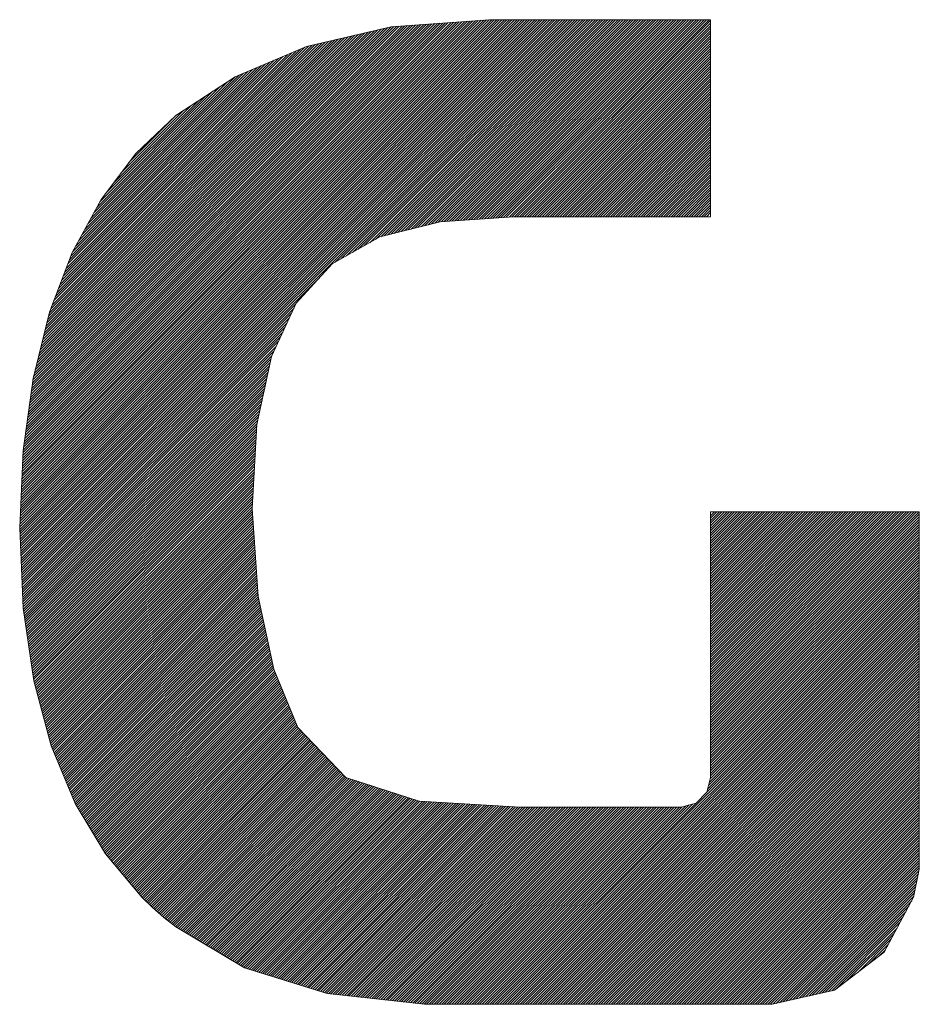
# Model space of a CAD drawing. Header units: millimetres. Extents: x 0 to 210, y 0 to 292.
# Tile 14 of 21: x 58.22 to 62.76, y 11.52 to 16.48. Entities that reach past the tile are written whole.
import ezdxf

# ---------------------------------------------------------------- set-up
doc = ezdxf.new("R2010")
doc.units = ezdxf.units.MM
doc.layers.add('256', color=7, linetype='Continuous', true_color=0xffffff)

# ---------------------------------------------------------------- blocks, each defined once
blk = doc.blocks.new('HATCH13')
at = {"color": 5, "lineweight": 13}
for p, q in [((58.224601, 13.926872), (60.780823, 16.483094)), ((58.224663, 13.914202), (60.793555, 16.483094)), ((58.225183, 13.940186), (60.768091, 16.483094)), ((58.225206, 13.902013), (60.806287, 16.483094)), ((58.225749, 13.889823), (60.819019, 16.483094)), ((58.225766, 13.953501), (60.755359, 16.483094)), ((58.226291, 13.877634), (60.831751, 16.483094)), ((58.226349, 13.966816), (60.742626, 16.483094)), ((58.226834, 13.865444), (60.844484, 16.483094)), ((58.226931, 13.980131), (60.729894, 16.483094)), ((58.227377, 13.853255), (60.857216, 16.483094)), ((58.227514, 13.993446), (60.717162, 16.483094)), ((58.227919, 13.841066), (60.869948, 16.483094)), ((58.228097, 14.006761), (60.70443, 16.483094)), ((58.228462, 13.828876), (60.88268, 16.483094)), ((58.228679, 14.020075), (60.691698, 16.483094)), ((58.229005, 13.816687), (60.895412, 16.483094)), ((58.229262, 14.03339), (60.678966, 16.483094)), ((58.229548, 13.804497), (60.908144, 16.483094)), ((58.229845, 14.046705), (60.666234, 16.483094)), ((58.23009, 13.792308), (60.920876, 16.483094)), ((58.230427, 14.06002), (60.653501, 16.483094)), ((58.230633, 13.780118), (60.933609, 16.483094)), ((58.23101, 14.073335), (60.640769, 16.483094)), ((58.231176, 13.767929), (60.946341, 16.483094)), ((58.231593, 14.08665), (60.628037, 16.483094)), ((58.231718, 13.75574), (60.959073, 16.483094)), ((58.232175, 14.099964), (60.615305, 16.483094)), ((58.232261, 13.74355), (60.971805, 16.483094)), ((58.232758, 14.113279), (60.602573, 16.483094)), ((58.232804, 13.731361), (60.984537, 16.483094)), ((58.233341, 14.126594), (60.589739, 16.482992)), ((58.233347, 13.719171), (60.997269, 16.483094)), ((58.233889, 13.706982), (61.010001, 16.483094)), ((58.233923, 14.139909), (60.576015, 16.482)), ((58.234432, 13.694792), (61.022734, 16.483094)), ((58.234506, 14.153224), (60.562291, 16.481008)), ((58.235089, 14.166539), (60.548567, 16.480016)), ((58.235672, 14.179853), (60.534842, 16.479024)), ((58.236254, 14.193168), (60.521118, 16.478032)), ((58.236837, 14.206483), (60.507394, 16.47704)), ((59.813071, 15.260699), (61.035466, 16.483094)), ((59.842189, 15.277085), (61.048198, 16.483094)), ((59.871306, 15.29347), (61.06093, 16.483094)), ((59.900424, 15.309856), (61.073662, 16.483094)), ((59.929542, 15.326241), (61.086394, 16.483094)), ((59.958659, 15.342627), (61.099126, 16.483094)), ((59.987777, 15.359012), (61.111859, 16.483094)), ((60.016895, 15.375398), (61.124591, 16.483094)), ((60.043109, 15.38888), (61.137323, 16.483094)), ((60.060182, 15.393221), (61.150055, 16.483094)), ((60.077254, 15.397561), (61.162787, 16.483094)), ((60.094327, 15.401901), (61.175519, 16.483094)), ((60.111399, 15.406242), (61.188251, 16.483094)), ((60.128472, 15.410582), (61.200984, 16.483094)), ((60.145544, 15.414922), (61.213716, 16.483094)), ((60.162617, 15.419263), (61.226448, 16.483094)), ((60.179689, 15.423603), (61.23918, 16.483094)), ((60.196762, 15.427943), (61.251912, 16.483094)), ((60.213834, 15.432284), (61.264644, 16.483094)), ((60.230907, 15.436624), (61.277376, 16.483094)), ((60.247979, 15.440965), (61.290109, 16.483094)), ((60.265052, 15.445305), (61.302841, 16.483094)), ((60.282124, 15.449645), (61.315573, 16.483094)), ((60.299197, 15.453986), (61.328305, 16.483094)), ((60.316269, 15.458326), (61.341037, 16.483094)), ((60.333342, 15.462666), (61.353769, 16.483094)), ((60.348775, 15.465367), (61.366501, 16.483094)), ((60.36241, 15.466271), (61.379234, 16.483094)), ((60.376046, 15.467174), (61.391966, 16.483094)), ((60.389682, 15.468078), (61.404698, 16.483094)), ((60.403318, 15.468982), (61.41743, 16.483094)), ((60.416953, 15.469885), (61.430162, 16.483094)), ((60.430589, 15.470789), (61.442894, 16.483094)), ((60.444225, 15.471692), (61.455626, 16.483094)), ((60.457861, 15.472596), (61.468359, 16.483094)), ((60.471496, 15.4735), (61.481091, 16.483094)), ((60.485132, 15.474403), (61.493823, 16.483094)), ((60.498768, 15.475307), (61.506555, 16.483094)), ((60.512404, 15.47621), (61.519287, 16.483094)), ((60.526039, 15.477114), (61.532019, 16.483094)), ((60.539675, 15.478018), (61.544751, 16.483094)), ((60.553311, 15.478921), (61.557484, 16.483094)), ((60.566947, 15.479825), (61.570216, 16.483094)), ((60.580582, 15.480728), (61.582948, 16.483094)), ((60.594218, 15.481632), (61.59568, 16.483094)), ((60.607854, 15.482536), (61.608412, 16.483094)), ((60.62149, 15.483439), (61.621144, 16.483094)), ((60.635125, 15.484343), (61.633876, 16.483094)), ((60.648761, 15.485246), (61.646609, 16.483094)), ((60.662397, 15.48615), (61.659341, 16.483094)), ((60.676033, 15.487054), (61.672073, 16.483094)), ((60.689668, 15.487957), (61.684805, 16.483094)), ((60.703304, 15.488861), (61.697537, 16.483094)), ((60.716595, 15.48942), (61.705458, 16.478283)), ((58.23742, 14.219798), (60.49367, 16.476048)), ((58.238002, 14.233113), (60.479946, 16.475056)), ((58.238585, 14.246428), (60.466221, 16.474064)), ((58.239168, 14.259742), (60.452497, 16.473072)), ((58.23975, 14.273057), (60.438773, 16.47208)), ((58.240333, 14.286372), (60.425049, 16.471088)), ((58.240916, 14.299687), (60.411325, 16.470096)), ((58.241613, 14.313116), (60.397601, 16.469104)), ((58.243669, 14.327905), (60.383876, 16.468112)), ((58.245725, 14.342693), (60.370152, 16.46712)), ((58.247781, 14.357481), (60.356428, 16.466128)), ((58.249837, 14.372269), (60.342704, 16.465136)), ((58.251893, 14.387057), (60.32898, 16.464144)), ((58.253949, 14.401846), (60.315255, 16.463152)), ((58.256006, 14.416634), (60.301531, 16.462159)), ((58.258062, 14.431422), (60.287807, 16.461167)), ((58.260118, 14.44621), (60.274083, 16.460175)), ((58.262174, 14.460998), (60.260359, 16.459183)), ((58.26423, 14.475787), (60.246634, 16.458191)), ((58.266286, 14.490575), (60.23291, 16.457199)), ((58.268342, 14.505363), (60.219186, 16.456207)), ((58.270398, 14.520151), (60.205462, 16.455215)), ((58.272454, 14.534939), (60.191738, 16.454223)), ((58.27451, 14.549728), (60.178013, 16.453231)), ((58.276566, 14.564516), (60.164289, 16.452239)), ((58.278622, 14.579304), (60.150565, 16.451247)), ((58.280678, 14.594092), (60.136841, 16.450255)), ((58.282734, 14.60888), (60.123117, 16.449263)), ((58.28479, 14.623669), (60.109393, 16.448271)), ((58.286846, 14.638457), (60.095539, 16.44715)), ((58.288903, 14.653245), (60.078917, 16.443259)), ((58.290959, 14.668033), (60.062295, 16.439369)), ((58.294136, 14.683943), (60.045672, 16.435479)), ((58.298356, 14.700895), (60.02905, 16.431589)), ((58.302575, 14.717846), (60.012428, 16.427699)), ((60.729327, 15.48942), (61.705458, 16.465551)), ((60.74206, 15.48942), (61.705458, 16.452818)), ((60.754792, 15.48942), (61.705458, 16.440086)), ((60.767524, 15.48942), (61.705458, 16.427354)), ((58.306795, 14.734798), (59.995806, 16.423809)), ((58.311014, 14.75175), (59.979183, 16.419919)), ((58.315234, 14.768702), (59.962561, 16.416029)), ((58.319454, 14.785653), (59.945939, 16.412138)), ((58.323673, 14.802605), (59.929316, 16.408248)), ((58.327893, 14.819557), (59.912694, 16.404358)), ((58.332113, 14.836509), (59.896072, 16.400468)), ((58.336332, 14.853461), (59.87945, 16.396578)), ((58.340552, 14.870412), (59.862827, 16.392688)), ((58.344772, 14.887364), (59.846205, 16.388798)), ((58.348991, 14.904316), (59.829583, 16.384907)), ((58.353211, 14.921268), (59.81296, 16.381017)), ((60.780256, 15.48942), (61.705458, 16.414622)), ((60.792988, 15.48942), (61.705458, 16.40189)), ((60.80572, 15.48942), (61.705458, 16.389158)), ((58.35743, 14.938219), (59.796338, 16.377127)), ((58.36165, 14.955171), (59.779716, 16.373237)), ((58.36587, 14.972123), (59.763094, 16.369347)), ((58.370089, 14.989075), (59.746471, 16.365457)), ((58.374309, 15.006027), (59.729849, 16.361567)), ((58.381556, 15.026006), (59.713227, 16.357677)), ((58.389347, 15.046528), (59.696605, 16.353786)), ((58.397137, 15.067051), (59.679982, 16.349896)), ((58.404927, 15.087573), (59.661243, 16.34389)), ((58.412717, 15.108095), (59.639175, 16.334553)), ((60.818453, 15.48942), (61.705458, 16.376425)), ((60.831185, 15.48942), (61.705458, 16.363693)), ((60.843917, 15.48942), (61.705458, 16.350961)), ((60.856649, 15.48942), (61.705458, 16.338229)), ((58.420507, 15.128617), (59.617107, 16.325217)), ((58.428297, 15.149139), (59.595038, 16.315881)), ((58.436087, 15.169661), (59.57297, 16.306545)), ((58.443877, 15.190184), (59.550902, 16.297209)), ((58.451667, 15.210706), (59.528833, 16.287872)), ((58.459457, 15.231228), (59.506765, 16.278536)), ((60.869381, 15.48942), (61.705458, 16.325497)), ((60.882113, 15.48942), (61.705458, 16.312765)), ((60.894845, 15.48942), (61.705458, 16.300033)), ((60.907578, 15.48942), (61.705458, 16.2873)), ((58.467247, 15.25175), (59.484697, 16.2692)), ((58.475037, 15.272272), (59.462628, 16.259864)), ((58.482827, 15.292794), (59.44056, 16.250528)), ((58.49176, 15.31446), (59.418492, 16.241192)), ((58.506831, 15.342263), (59.396423, 16.231855)), ((60.92031, 15.48942), (61.705458, 16.274568)), ((60.933042, 15.48942), (61.705458, 16.261836)), ((60.945774, 15.48942), (61.705458, 16.249104)), ((60.958506, 15.48942), (61.705458, 16.236372)), ((58.521903, 15.370067), (59.374355, 16.222519)), ((58.536974, 15.39787), (59.352287, 16.213183)), ((58.552045, 15.425673), (59.330218, 16.203847)), ((58.567116, 15.453477), (59.307504, 16.193864)), ((60.971238, 15.48942), (61.705458, 16.22364)), ((60.98397, 15.48942), (61.705458, 16.210908)), ((60.996703, 15.48942), (61.705458, 16.198175)), ((61.009435, 15.48942), (61.705458, 16.185443)), ((58.582188, 15.48128), (59.270909, 16.170001)), ((58.597259, 15.509084), (59.234314, 16.146138)), ((61.022167, 15.48942), (61.705458, 16.172711)), ((61.034899, 15.48942), (61.705458, 16.159979)), ((61.047631, 15.48942), (61.705458, 16.147247)), ((61.060363, 15.48942), (61.705458, 16.134515)), ((58.61233, 15.536887), (59.197718, 16.122275)), ((58.627401, 15.56469), (59.161123, 16.098412)), ((61.073095, 15.48942), (61.705458, 16.121783)), ((61.085828, 15.48942), (61.705458, 16.10905)), ((61.09856, 15.48942), (61.705458, 16.096318)), ((61.111292, 15.48942), (61.705458, 16.083586)), ((58.655536, 15.605557), (59.124528, 16.074549)), ((58.694714, 15.657467), (59.087933, 16.050686)), ((61.124024, 15.48942), (61.705458, 16.070854)), ((61.136756, 15.48942), (61.705458, 16.058122)), ((61.149488, 15.48942), (61.705458, 16.04539)), ((61.16222, 15.48942), (61.705458, 16.032658)), ((58.733892, 15.709377), (59.051338, 16.026823)), ((58.77307, 15.761288), (59.014743, 16.00296)), ((61.174953, 15.48942), (61.705458, 16.019925)), ((61.187685, 15.48942), (61.705458, 16.007193)), ((61.200417, 15.48942), (61.705458, 15.994461)), ((61.213149, 15.48942), (61.705458, 15.981729)), ((61.225881, 15.48942), (61.705458, 15.968997)), ((61.238613, 15.48942), (61.705458, 15.956265)), ((61.251345, 15.48942), (61.705458, 15.943533)), ((61.264078, 15.48942), (61.705458, 15.9308)), ((61.27681, 15.48942), (61.705458, 15.918068)), ((61.289542, 15.48942), (61.705458, 15.905336)), ((61.302274, 15.48942), (61.705458, 15.892604)), ((61.315006, 15.48942), (61.705458, 15.879872)), ((61.327738, 15.48942), (61.705458, 15.86714)), ((61.34047, 15.48942), (61.705458, 15.854408)), ((61.353203, 15.48942), (61.705458, 15.841675)), ((61.365935, 15.48942), (61.705458, 15.828943)), ((61.378667, 15.48942), (61.705458, 15.816211)), ((61.391399, 15.48942), (61.705458, 15.803479)), ((61.404131, 15.48942), (61.705458, 15.790747)), ((61.416863, 15.48942), (61.705458, 15.778015)), ((61.429595, 15.48942), (61.705458, 15.765283)), ((61.442328, 15.48942), (61.705458, 15.75255)), ((61.45506, 15.48942), (61.705458, 15.739818)), ((61.467792, 15.48942), (61.705458, 15.727086)), ((61.480524, 15.48942), (61.705458, 15.714354)), ((61.493256, 15.48942), (61.705458, 15.701622)), ((61.505988, 15.48942), (61.705458, 15.68889)), ((61.51872, 15.48942), (61.705458, 15.676158)), ((61.531453, 15.48942), (61.705458, 15.663425)), ((61.544185, 15.48942), (61.705458, 15.650693)), ((61.556917, 15.48942), (61.705458, 15.637961)), ((61.569649, 15.48942), (61.705458, 15.625229)), ((61.582381, 15.48942), (61.705458, 15.612497)), ((61.595113, 15.48942), (61.705458, 15.599765)), ((61.607845, 15.48942), (61.705458, 15.587033)), ((61.620578, 15.48942), (61.705458, 15.5743)), ((61.63331, 15.48942), (61.705458, 15.561568)), ((61.646042, 15.48942), (61.705458, 15.548836)), ((61.658774, 15.48942), (61.705458, 15.536104)), ((61.671506, 15.48942), (61.705458, 15.523372)), ((61.684238, 15.48942), (61.705458, 15.51064)), ((58.234975, 13.682603), (59.734029, 15.181657)), ((58.235517, 13.670413), (59.61634, 15.051236)), ((58.23606, 13.658224), (59.605216, 15.02738)), ((58.236603, 13.646035), (59.594091, 15.003523)), ((58.237145, 13.633845), (59.582966, 14.979666)), ((58.237688, 13.621656), (59.571842, 14.955809)), ((58.238231, 13.609466), (59.560717, 14.931952)), ((58.238774, 13.597277), (59.549592, 14.908096)), ((58.239316, 13.585087), (59.538468, 14.884239)), ((58.239859, 13.572898), (59.527343, 14.860382)), ((58.240402, 13.560709), (59.516218, 14.836525)), ((58.240944, 13.548519), (59.505094, 14.812668)), ((58.241487, 13.53633), (59.493969, 14.788812)), ((58.24203, 13.52414), (59.489409, 14.77152)), ((58.24294, 13.512318), (59.485993, 14.755371)), ((58.244558, 13.501204), (59.482577, 14.739223)), ((58.246176, 13.49009), (59.479161, 14.723075)), ((58.247794, 13.478976), (59.475744, 14.706926)), ((58.249412, 13.467862), (59.472328, 14.690778)), ((58.25103, 13.456747), (59.468912, 14.674629)), ((58.252648, 13.445633), (59.465495, 14.658481)), ((58.254266, 13.434519), (59.462079, 14.642332)), ((58.255884, 13.423405), (59.458663, 14.626184)), ((58.257502, 13.41229), (59.455247, 14.610036)), ((58.259119, 13.401176), (59.45183, 14.593887)), ((58.260737, 13.390062), (59.448414, 14.577739)), ((58.262355, 13.378948), (59.444998, 14.56159)), ((58.263973, 13.367834), (59.441581, 14.545442)), ((58.265591, 13.356719), (59.438165, 14.529293)), ((58.267209, 13.345605), (59.434749, 14.513145)), ((58.268827, 13.334491), (59.431333, 14.496997)), ((58.270445, 13.323377), (59.427916, 14.480848)), ((58.272063, 13.312263), (59.4245, 14.4647)), ((58.273681, 13.301148), (59.421084, 14.448551)), ((58.275299, 13.290034), (59.4193, 14.434035)), ((58.276917, 13.27892), (59.418553, 14.420556)), ((58.278535, 13.267806), (59.417806, 14.407077)), ((58.280153, 13.256691), (59.417058, 14.393597)), ((58.28177, 13.245577), (59.416311, 14.380118)), ((58.283388, 13.234463), (59.415564, 14.366639)), ((58.285006, 13.223349), (59.414817, 14.353159)), ((58.286624, 13.212235), (59.41407, 14.33968)), ((58.288242, 13.20112), (59.413322, 14.326201)), ((58.28986, 13.190006), (59.412575, 14.312721)), ((58.291478, 13.178892), (59.411828, 14.299242)), ((58.293096, 13.167778), (59.411081, 14.285763)), ((58.294714, 13.156664), (59.410334, 14.272283)), ((58.296786, 13.146004), (59.409586, 14.258804)), ((58.299468, 13.135953), (59.408839, 14.245325)), ((58.30215, 13.125903), (59.408092, 14.231845)), ((58.304832, 13.115853), (59.407345, 14.218366)), ((58.307513, 13.105802), (59.406598, 14.204886)), ((58.310195, 13.095752), (59.40585, 14.191407)), ((58.312877, 13.085702), (59.405103, 14.177928)), ((58.315559, 13.075651), (59.404356, 14.164448)), ((58.318241, 13.065601), (59.403609, 14.150969)), ((58.320923, 13.055551), (59.402862, 14.13749)), ((58.323604, 13.0455), (59.402114, 14.12401)), ((58.326286, 13.03545), (59.401367, 14.110531)), ((58.328968, 13.0254), (59.40062, 14.097052)), ((58.33165, 13.01535), (59.399873, 14.083572)), ((58.334332, 13.005299), (59.399126, 14.070093)), ((58.337014, 12.995249), (59.398378, 14.056614)), ((58.339695, 12.985199), (59.397631, 14.043134)), ((58.342377, 12.975148), (59.396884, 14.029655)), ((58.345059, 12.965098), (59.396452, 14.016491)), ((58.347741, 12.955048), (59.397233, 14.00454)), ((61.705458, 13.982783), (61.724406, 14.001731)), ((61.705458, 13.97005), (61.737139, 14.001731)), ((61.705458, 13.957318), (61.749871, 14.001731)), ((61.705458, 13.944586), (61.762603, 14.001731)), ((61.705458, 13.931854), (61.775335, 14.001731)), ((61.705458, 13.919122), (61.788067, 14.001731)), ((61.705458, 13.90639), (61.800799, 14.001731)), ((61.705458, 13.893658), (61.813531, 14.001731)), ((61.705458, 13.880925), (61.826264, 14.001731)), ((61.705458, 13.868193), (61.838996, 14.001731)), ((61.705458, 13.855461), (61.851728, 14.001731)), ((61.705458, 13.842729), (61.86446, 14.001731)), ((61.705458, 13.829997), (61.877192, 14.001731)), ((61.705458, 13.817265), (61.889924, 14.001731)), ((61.705458, 13.804533), (61.902656, 14.001731)), ((61.705458, 13.7918), (61.915389, 14.001731)), ((61.705458, 13.779068), (61.928121, 14.001731)), ((61.705458, 13.766336), (61.940853, 14.001731)), ((61.705458, 13.753604), (61.953585, 14.001731)), ((61.705458, 13.740872), (61.966317, 14.001731)), ((61.705458, 13.72814), (61.979049, 14.001731)), ((61.705458, 13.715408), (61.991781, 14.001731)), ((61.705458, 13.702675), (62.004514, 14.001731)), ((61.705458, 13.689943), (62.017246, 14.001731)), ((61.705458, 13.677211), (62.029978, 14.001731)), ((61.705458, 13.664479), (62.04271, 14.001731)), ((61.705458, 13.651747), (62.055442, 14.001731)), ((61.705458, 13.639015), (62.068174, 14.001731)), ((61.705458, 13.626283), (62.080906, 14.001731)), ((61.705458, 13.61355), (62.093639, 14.001731)), ((61.705458, 13.600818), (62.106371, 14.001731)), ((61.705458, 13.588086), (62.119103, 14.001731)), ((61.705458, 13.575354), (62.131835, 14.001731)), ((61.705458, 13.562622), (62.144567, 14.001731)), ((61.705458, 13.54989), (62.157299, 14.001731)), ((61.705458, 13.537157), (62.170032, 14.001731)), ((61.705458, 13.524425), (62.182764, 14.001731)), ((61.705458, 13.511693), (62.195496, 14.001731)), ((61.705458, 13.498961), (62.208228, 14.001731)), ((61.705458, 13.486229), (62.22096, 14.001731)), ((61.705458, 13.473497), (62.233692, 14.001731)), ((61.705458, 13.460765), (62.246424, 14.001731)), ((61.705458, 13.448032), (62.259157, 14.001731)), ((61.705458, 13.4353), (62.271889, 14.001731)), ((61.705458, 13.422568), (62.284621, 14.001731)), ((61.705458, 13.409836), (62.297353, 14.001731)), ((61.705458, 13.397104), (62.310085, 14.001731)), ((61.705458, 13.384372), (62.322817, 14.001731)), ((61.705458, 13.37164), (62.335549, 14.001731)), ((61.705458, 13.358907), (62.348282, 14.001731)), ((61.705458, 13.346175), (62.361014, 14.001731)), ((61.705458, 13.333443), (62.373746, 14.001731)), ((61.705458, 13.320711), (62.386478, 14.001731)), ((61.705458, 13.307979), (62.39921, 14.001731)), ((61.705458, 13.295247), (62.411942, 14.001731)), ((61.705458, 13.282515), (62.424674, 14.001731)), ((61.705458, 13.269782), (62.437407, 14.001731)), ((61.705458, 13.25705), (62.450139, 14.001731)), ((61.705458, 13.244318), (62.462871, 14.001731)), ((61.705458, 13.231586), (62.475603, 14.001731)), ((61.705458, 13.218854), (62.488335, 14.001731)), ((61.705458, 13.206122), (62.501067, 14.001731)), ((61.705458, 13.19339), (62.513799, 14.001731)), ((61.705458, 13.180657), (62.526532, 14.001731)), ((61.705458, 13.167925), (62.539264, 14.001731)), ((61.705458, 13.155193), (62.551996, 14.001731)), ((61.705458, 13.142461), (62.564728, 14.001731)), ((61.705458, 13.129729), (62.57746, 14.001731)), ((61.705458, 13.116997), (62.590192, 14.001731)), ((61.705458, 13.104265), (62.602924, 14.001731)), ((61.705458, 13.091532), (62.615657, 14.001731)), ((61.705458, 13.0788), (62.628389, 14.001731)), ((61.705458, 13.066068), (62.641121, 14.001731)), ((61.705458, 13.053336), (62.653853, 14.001731)), ((61.705458, 13.040604), (62.666585, 14.001731)), ((61.705458, 13.027872), (62.679317, 14.001731)), ((61.705458, 13.01514), (62.692049, 14.001731)), ((61.705458, 13.002407), (62.704782, 14.001731)), ((61.705458, 12.989675), (62.717514, 14.001731)), ((61.705458, 12.976943), (62.730246, 14.001731)), ((61.705458, 12.964211), (62.742978, 14.001731)), ((61.705458, 12.951479), (62.75571, 14.001731)), ((58.350423, 12.944997), (59.398014, 13.992588)), ((58.353105, 12.934947), (59.398795, 13.980637)), ((58.355786, 12.924897), (59.399575, 13.968686)), ((58.358468, 12.914846), (59.400356, 13.956734)), ((61.705458, 12.938747), (62.756757, 13.990046)), ((61.705458, 12.926015), (62.756757, 13.977314)), ((61.705458, 12.913282), (62.756757, 13.964581)), ((61.705458, 12.90055), (62.756757, 13.951849)), ((58.36115, 12.904796), (59.401137, 13.944783)), ((58.363832, 12.894746), (59.401918, 13.932832)), ((58.366514, 12.884695), (59.402699, 13.92088)), ((58.369196, 12.874645), (59.403479, 13.908929)), ((58.371877, 12.864595), (59.40426, 13.896978)), ((61.705458, 12.887818), (62.756757, 13.939117)), ((61.705458, 12.875086), (62.756757, 13.926385)), ((61.705458, 12.862354), (62.756757, 13.913653)), ((61.705458, 12.849622), (62.756757, 13.900921)), ((58.374559, 12.854545), (59.405041, 13.885026)), ((58.377241, 12.844494), (59.405822, 13.873075)), ((58.379923, 12.834444), (59.406603, 13.861124)), ((58.382605, 12.824394), (59.407384, 13.849172)), ((61.705458, 12.83689), (62.756757, 13.888189)), ((61.705458, 12.824157), (62.756757, 13.875456)), ((61.705458, 12.811425), (62.756757, 13.862724)), ((61.705458, 12.798693), (62.756757, 13.849992)), ((58.386162, 12.815219), (59.408164, 13.837221)), ((58.389897, 12.806222), (59.408945, 13.82527)), ((58.393632, 12.797224), (59.409726, 13.813318)), ((58.397366, 12.788226), (59.410507, 13.801367)), ((61.705458, 12.785961), (62.756757, 13.83726)), ((61.705458, 12.773229), (62.756757, 13.824528)), ((61.705458, 12.760497), (62.756757, 13.811796)), ((61.705458, 12.747765), (62.756757, 13.799064)), ((58.401101, 12.779229), (59.411288, 13.789416)), ((58.404835, 12.770231), (59.412068, 13.777464)), ((58.40857, 12.761234), (59.412849, 13.765513)), ((58.412304, 12.752236), (59.41363, 13.753562)), ((61.705458, 12.735032), (62.756757, 13.786331)), ((61.705458, 12.7223), (62.756757, 13.773599)), ((61.705458, 12.709568), (62.756757, 13.760867)), ((61.705458, 12.696836), (62.756757, 13.748135)), ((58.416039, 12.743238), (59.414411, 13.74161)), ((58.419773, 12.734241), (59.415192, 13.729659)), ((58.423508, 12.725243), (59.415972, 13.717708)), ((58.427242, 12.716246), (59.416753, 13.705756)), ((61.703818, 12.657), (62.756757, 13.709939)), ((61.705458, 12.684104), (62.756757, 13.735403)), ((61.705458, 12.671372), (62.756757, 13.722671)), ((58.430977, 12.707248), (59.417534, 13.693805)), ((58.434711, 12.69825), (59.418315, 13.681854)), ((58.438446, 12.689253), (59.419096, 13.669902)), ((58.44218, 12.680255), (59.419876, 13.657951)), ((61.660225, 12.562478), (62.756757, 13.65901)), ((61.6902, 12.605185), (62.756757, 13.671742)), ((61.694739, 12.622457), (62.756757, 13.684474)), ((61.699279, 12.639728), (62.756757, 13.697206)), ((58.445915, 12.671258), (59.420657, 13.646)), ((58.44965, 12.66226), (59.421438, 13.634048)), ((58.453384, 12.653262), (59.422219, 13.622097)), ((58.457119, 12.644265), (59.423, 13.610146)), ((60.630677, 11.520198), (62.756757, 13.646278)), ((60.643409, 11.520198), (62.756757, 13.633546)), ((60.656141, 11.520198), (62.756757, 13.620814)), ((60.668874, 11.520198), (62.756757, 13.608081)), ((58.460853, 12.635267), (59.42378, 13.598194)), ((58.464588, 12.626269), (59.424561, 13.586243)), ((58.468322, 12.617272), (59.425556, 13.574505)), ((58.472057, 12.608274), (59.427837, 13.564054)), ((58.475791, 12.599277), (59.430118, 13.553604)), ((60.681606, 11.520198), (62.756757, 13.595349)), ((60.694338, 11.520198), (62.756757, 13.582617)), ((60.70707, 11.520198), (62.756757, 13.569885)), ((60.719802, 11.520198), (62.756757, 13.557153)), ((58.479526, 12.590279), (59.4324, 13.543153)), ((58.48326, 12.581281), (59.434681, 13.532702)), ((58.486995, 12.572284), (59.436962, 13.522251)), ((58.490729, 12.563286), (59.439244, 13.511801)), ((58.494464, 12.554289), (59.441525, 13.50135)), ((60.732534, 11.520198), (62.756757, 13.544421)), ((60.745266, 11.520198), (62.756757, 13.531689)), ((60.757999, 11.520198), (62.756757, 13.518956)), ((60.770731, 11.520198), (62.756757, 13.506224)), ((58.498199, 12.545291), (59.443807, 13.490899)), ((58.501933, 12.536293), (59.446088, 13.480448)), ((58.506264, 12.527893), (59.448369, 13.469998)), ((58.511039, 12.519935), (59.450651, 13.459547)), ((60.783463, 11.520198), (62.756757, 13.493492)), ((60.796195, 11.520198), (62.756757, 13.48076)), ((60.808927, 11.520198), (62.756757, 13.468028)), ((60.821659, 11.520198), (62.756757, 13.455296)), ((58.515814, 12.511978), (59.452932, 13.449096)), ((58.520589, 12.50402), (59.455213, 13.438645)), ((58.525363, 12.496063), (59.457495, 13.428194)), ((58.530138, 12.488105), (59.459776, 13.417744)), ((58.534913, 12.480148), (59.462058, 13.407293)), ((60.834391, 11.520198), (62.756757, 13.442564)), ((60.847124, 11.520198), (62.756757, 13.429831)), ((60.859856, 11.520198), (62.756757, 13.417099)), ((60.872588, 11.520198), (62.756757, 13.404367)), ((58.539687, 12.472191), (59.464339, 13.396842)), ((58.544462, 12.464233), (59.46662, 13.386391)), ((58.549237, 12.456276), (59.468902, 13.375941)), ((58.554011, 12.448318), (59.471183, 13.36549)), ((58.558786, 12.440361), (59.473465, 13.355039)), ((60.88532, 11.520198), (62.756757, 13.391635)), ((60.898052, 11.520198), (62.756757, 13.378903)), ((60.910784, 11.520198), (62.756757, 13.366171)), ((60.923516, 11.520198), (62.756757, 13.353439)), ((58.563561, 12.432403), (59.475746, 13.344588)), ((58.568336, 12.424446), (59.478027, 13.334138)), ((58.57311, 12.416488), (59.480309, 13.323687)), ((58.577885, 12.408531), (59.48259, 13.313236)), ((58.58266, 12.400574), (59.484871, 13.302785)), ((60.936249, 11.520198), (62.756757, 13.340706)), ((60.948981, 11.520198), (62.756757, 13.327974)), ((60.961713, 11.520198), (62.756757, 13.315242)), ((60.974445, 11.520198), (62.756757, 13.30251)), ((58.587434, 12.392616), (59.487153, 13.292335)), ((58.592209, 12.384659), (59.489434, 13.281884)), ((58.596984, 12.376701), (59.491716, 13.271433)), ((58.601759, 12.368744), (59.493997, 13.260982)), ((60.987177, 11.520198), (62.756757, 13.289778)), ((60.999909, 11.520198), (62.756757, 13.277046)), ((61.012641, 11.520198), (62.756757, 13.264314)), ((61.025374, 11.520198), (62.756757, 13.251581)), ((58.606533, 12.360786), (59.496278, 13.250531)), ((58.611308, 12.352829), (59.49856, 13.240081)), ((58.616083, 12.344872), (59.500841, 13.22963)), ((58.620857, 12.336914), (59.503122, 13.219179)), ((58.625632, 12.328957), (59.50552, 13.208844)), ((61.038106, 11.520198), (62.756757, 13.238849)), ((61.050838, 11.520198), (62.756757, 13.226117)), ((61.06357, 11.520198), (62.756757, 13.213385)), ((58.630407, 12.320999), (59.509231, 13.199824)), ((58.635181, 12.313042), (59.512943, 13.190803)), ((58.639956, 12.305084), (59.516655, 13.181783)), ((58.644731, 12.297127), (59.520366, 13.172762)), ((58.649506, 12.289169), (59.524078, 13.163742)), ((58.65428, 12.281212), (59.52779, 13.154722)), ((61.076302, 11.520198), (62.756757, 13.200653)), ((61.089034, 11.520198), (62.756757, 13.187921)), ((61.101766, 11.520198), (62.756757, 13.175189)), ((61.114499, 11.520198), (62.756757, 13.162456)), ((58.659745, 12.273945), (59.531502, 13.145701)), ((58.665551, 12.267019), (59.535213, 13.136681)), ((58.671358, 12.260093), (59.538925, 13.12766)), ((58.677164, 12.253167), (59.542637, 13.11864)), ((58.682971, 12.246242), (59.546348, 13.109619)), ((61.127231, 11.520198), (62.756757, 13.149724)), ((61.139963, 11.520198), (62.756757, 13.136992)), ((61.152695, 11.520198), (62.756757, 13.12426)), ((61.165427, 11.520198), (62.756757, 13.111528)), ((58.688777, 12.239316), (59.55006, 13.100599)), ((58.694584, 12.23239), (59.553772, 13.091578)), ((58.70039, 12.225465), (59.557483, 13.082558)), ((58.706196, 12.218539), (59.561195, 13.073537)), ((58.712003, 12.211613), (59.564907, 13.064517)), ((58.717809, 12.204687), (59.568618, 13.055497)), ((61.178159, 11.520198), (62.756757, 13.098796)), ((61.190891, 11.520198), (62.756757, 13.086064)), ((61.203624, 11.520198), (62.756757, 13.073331)), ((61.216356, 11.520198), (62.756757, 13.060599)), ((58.723616, 12.197762), (59.57233, 13.046476)), ((58.729422, 12.190836), (59.576042, 13.037456)), ((58.735229, 12.18391), (59.579753, 13.028435)), ((58.741035, 12.176985), (59.583465, 13.019415)), ((58.746841, 12.170059), (59.587177, 13.010394)), ((61.229088, 11.520198), (62.756757, 13.047867)), ((61.24182, 11.520198), (62.756757, 13.035135)), ((61.254552, 11.520198), (62.756757, 13.022403)), ((61.267284, 11.520198), (62.756757, 13.009671)), ((58.752648, 12.163133), (59.590889, 13.001374)), ((58.758454, 12.156207), (59.5946, 12.992353)), ((58.764261, 12.149282), (59.598312, 12.983333)), ((58.770067, 12.142356), (59.602024, 12.974312)), ((58.775874, 12.13543), (59.605735, 12.965292)), ((58.78168, 12.128505), (59.609447, 12.956272)), ((61.280016, 11.520198), (62.756757, 12.996939)), ((61.292749, 11.520198), (62.756757, 12.984206)), ((61.305481, 11.520198), (62.756757, 12.971474)), ((61.318213, 11.520198), (62.756757, 12.958742)), ((58.787486, 12.121579), (59.613159, 12.947251)), ((58.793293, 12.114653), (59.61687, 12.938231)), ((58.799099, 12.107727), (59.620582, 12.92921)), ((58.804906, 12.100802), (59.624294, 12.92019)), ((58.810712, 12.093876), (59.629348, 12.912512)), ((58.816519, 12.08695), (59.63558, 12.906012)), ((61.330945, 11.520198), (62.756757, 12.94601)), ((61.343677, 11.520198), (62.756757, 12.933278)), ((61.356409, 11.520198), (62.756757, 12.920546)), ((61.369141, 11.520198), (62.756757, 12.907814)), ((58.822325, 12.080025), (59.641812, 12.899512)), ((58.828131, 12.073099), (59.648045, 12.893012)), ((58.833938, 12.066173), (59.654277, 12.886512)), ((58.839832, 12.059335), (59.660509, 12.880012)), ((58.846329, 12.0531), (59.666741, 12.873512)), ((58.852827, 12.046865), (59.672973, 12.867012)), ((58.859324, 12.040631), (59.679205, 12.860512)), ((58.865821, 12.034396), (59.685437, 12.854012)), ((61.381874, 11.520198), (62.756757, 12.895081)), ((61.394606, 11.520198), (62.756757, 12.882349)), ((61.407338, 11.520198), (62.756757, 12.869617)), ((61.42007, 11.520198), (62.756757, 12.856885)), ((58.872318, 12.028161), (59.69167, 12.847512)), ((58.878816, 12.021926), (59.697902, 12.841012)), ((58.885313, 12.015691), (59.704134, 12.834512)), ((58.89181, 12.009456), (59.710366, 12.828012)), ((58.898569, 12.003482), (59.716598, 12.821512)), ((58.905363, 11.997545), (59.72283, 12.815012)), ((58.912158, 11.991608), (59.729062, 12.808512)), ((61.432802, 11.520198), (62.756757, 12.844153)), ((61.445534, 11.520198), (62.756757, 12.831421)), ((61.458266, 11.520198), (62.756757, 12.818689)), ((61.470999, 11.520198), (62.756757, 12.805956)), ((58.918953, 11.98567), (59.735295, 12.802012)), ((58.925748, 11.979733), (59.741527, 12.795512)), ((58.932543, 11.973796), (59.747759, 12.789012)), ((58.939337, 11.967858), (59.753991, 12.782512)), ((58.946132, 11.961921), (59.760223, 12.776012)), ((58.95308, 11.956136), (59.766455, 12.769512)), ((58.960241, 11.950566), (59.772687, 12.763012)), ((58.967403, 11.944995), (59.77892, 12.756512)), ((61.483731, 11.520198), (62.756757, 12.793224)), ((61.496463, 11.520198), (62.756757, 12.780492)), ((61.509195, 11.520198), (62.756757, 12.76776)), ((61.521927, 11.520198), (62.756757, 12.755028)), ((58.974564, 11.939424), (59.785152, 12.750012)), ((58.981726, 11.933854), (59.791384, 12.743512)), ((58.988887, 11.928283), (59.797616, 12.737012)), ((58.996049, 11.922713), (59.803848, 12.730512)), ((59.00321, 11.917142), (59.81008, 12.724012)), ((59.010372, 11.911571), (59.816312, 12.717512)), ((59.018211, 11.906678), (59.822545, 12.711012)), ((61.534659, 11.520198), (62.756757, 12.742296)), ((61.547391, 11.520198), (62.756757, 12.729564)), ((61.560124, 11.520198), (62.756757, 12.716831)), ((59.026165, 11.9019), (59.828777, 12.704512)), ((59.03412, 11.897123), (59.835009, 12.698012)), ((59.042074, 11.892345), (59.841241, 12.691512)), ((59.050029, 11.887568), (59.847473, 12.685012)), ((59.057983, 11.88279), (59.853705, 12.678512)), ((59.065938, 11.878012), (59.859937, 12.672012)), ((59.073892, 11.873235), (59.86617, 12.665512)), ((59.081847, 11.868457), (59.874842, 12.661452)), ((59.089801, 11.86368), (59.884452, 12.658331)), ((61.572856, 11.520198), (62.756757, 12.704099)), ((61.585588, 11.520198), (62.756757, 12.691367)), ((61.59832, 11.520198), (62.756757, 12.678635)), ((61.611052, 11.520198), (62.756757, 12.665903)), ((59.097756, 11.858902), (59.894063, 12.655209)), ((59.105711, 11.854124), (59.903674, 12.652088)), ((59.113665, 11.849347), (59.913285, 12.648967)), ((59.12162, 11.844569), (59.922896, 12.645845)), ((59.129574, 11.839792), (59.932507, 12.642724)), ((59.137529, 11.835014), (59.942117, 12.639603)), ((59.145483, 11.830236), (59.951728, 12.636481)), ((59.153438, 11.825459), (59.961339, 12.63336)), ((59.161392, 11.820681), (59.97095, 12.630239)), ((59.169347, 11.815904), (59.980561, 12.627118)), ((59.177301, 11.811126), (59.990172, 12.623996)), ((59.185256, 11.806348), (59.999783, 12.620875)), ((59.19321, 11.801571), (60.009393, 12.617754)), ((59.201165, 11.796793), (60.019004, 12.614632)), ((59.20912, 11.792016), (60.028615, 12.611511)), ((59.217074, 11.787238), (60.038226, 12.60839)), ((61.623784, 11.520198), (62.756757, 12.653171)), ((61.636516, 11.520198), (62.756757, 12.640439)), ((61.649249, 11.520198), (62.756757, 12.627706)), ((61.661981, 11.520198), (62.756757, 12.614974)), ((59.225029, 11.78246), (60.047837, 12.605268)), ((59.232983, 11.777683), (60.057448, 12.602147)), ((59.240938, 11.772905), (60.067058, 12.599026)), ((59.248892, 11.768127), (60.076669, 12.595904)), ((59.256847, 11.76335), (60.08628, 12.592783)), ((59.264801, 11.758572), (60.095891, 12.589662)), ((59.272756, 11.753795), (60.105502, 12.586541)), ((59.28071, 11.749017), (60.115113, 12.583419)), ((59.288665, 11.744239), (60.124723, 12.580298)), ((59.296619, 11.739462), (60.134334, 12.577177)), ((59.304574, 11.734684), (60.143945, 12.574055)), ((59.312529, 11.729907), (60.153556, 12.570934)), ((59.320483, 11.725129), (60.163167, 12.567813)), ((59.328438, 11.720351), (60.172778, 12.564691)), ((59.336392, 11.715574), (60.182388, 12.56157)), ((59.344347, 11.710796), (60.191999, 12.558449)), ((61.674713, 11.520198), (62.756757, 12.602242)), ((61.687445, 11.520198), (62.756757, 12.58951)), ((61.700177, 11.520198), (62.756757, 12.576778)), ((61.712909, 11.520198), (62.756757, 12.564046)), ((59.352301, 11.706019), (60.20161, 12.555328)), ((59.361109, 11.702094), (60.211221, 12.552206)), ((59.370826, 11.699079), (60.220832, 12.549085)), ((59.380542, 11.696063), (60.230443, 12.545964)), ((59.390259, 11.693048), (60.241013, 12.543801)), ((59.399976, 11.690032), (60.253033, 12.543089)), ((59.409692, 11.687017), (60.265053, 12.542377)), ((59.419409, 11.684001), (60.277073, 12.541665)), ((59.429125, 11.680986), (60.289093, 12.540953)), ((59.438842, 11.67797), (60.301112, 12.540241)), ((59.448559, 11.674955), (60.313132, 12.539528)), ((59.458275, 11.671939), (60.325152, 12.538816)), ((59.467992, 11.668924), (60.337172, 12.538104)), ((59.477709, 11.665908), (60.349192, 12.537392)), ((59.487425, 11.662893), (60.361212, 12.53668)), ((59.497142, 11.659877), (60.373232, 12.535968)), ((59.506858, 11.656861), (60.385252, 12.535255)), ((59.516575, 11.653846), (60.397272, 12.534543)), ((59.526292, 11.65083), (60.409292, 12.533831)), ((59.536008, 11.647815), (60.421312, 12.533119)), ((59.545725, 11.644799), (60.433332, 12.532407)), ((59.555441, 11.641784), (60.445352, 12.531694)), ((59.565158, 11.638768), (60.457372, 12.530982)), ((59.574875, 11.635753), (60.469392, 12.53027)), ((59.584591, 11.632737), (60.481412, 12.529558)), ((59.594308, 11.629722), (60.493432, 12.528846)), ((59.604024, 11.626706), (60.505452, 12.528134)), ((59.613741, 11.623691), (60.517472, 12.527421)), ((59.623458, 11.620675), (60.529492, 12.526709)), ((59.633174, 11.61766), (60.541512, 12.525997)), ((59.642891, 11.614644), (60.553532, 12.525285)), ((59.652608, 11.611628), (60.565552, 12.524573)), ((59.662324, 11.608613), (60.577572, 12.52386)), ((59.672041, 11.605597), (60.589592, 12.523148)), ((59.681757, 11.602582), (60.601612, 12.522436)), ((59.691474, 11.599566), (60.613632, 12.521724)), ((59.701191, 11.596551), (60.625652, 12.521012)), ((59.710907, 11.593535), (60.637672, 12.5203)), ((59.720624, 11.59052), (60.649691, 12.519587)), ((59.73034, 11.587504), (60.661711, 12.518875)), ((59.740057, 11.584489), (60.673731, 12.518163)), ((59.749774, 11.581473), (60.685751, 12.517451)), ((59.75949, 11.578458), (60.697771, 12.516739)), ((59.769207, 11.575442), (60.709791, 12.516027)), ((59.779988, 11.573491), (60.721811, 12.515314)), ((59.791457, 11.572228), (60.733831, 12.514602)), ((59.802925, 11.570964), (60.745851, 12.51389)), ((59.814394, 11.5697), (60.758565, 12.513872)), ((59.825862, 11.568437), (60.771298, 12.513872)), ((59.837331, 11.567173), (60.78403, 12.513872)), ((59.848799, 11.56591), (60.796762, 12.513872)), ((59.860268, 11.564646), (60.809494, 12.513872)), ((59.871736, 11.563382), (60.822226, 12.513872)), ((59.883205, 11.562119), (60.834958, 12.513872)), ((59.894674, 11.560855), (60.84769, 12.513872)), ((59.906142, 11.559592), (60.860423, 12.513872)), ((59.917611, 11.558328), (60.873155, 12.513872)), ((59.929079, 11.557064), (60.885887, 12.513872)), ((59.940548, 11.555801), (60.898619, 12.513872)), ((59.952016, 11.554537), (60.911351, 12.513872)), ((59.963485, 11.553274), (60.924083, 12.513872)), ((59.974953, 11.55201), (60.936815, 12.513872)), ((59.986422, 11.550746), (60.949548, 12.513872)), ((59.99789, 11.549483), (60.96228, 12.513872)), ((60.009359, 11.548219), (60.975012, 12.513872)), ((60.020828, 11.546956), (60.987744, 12.513872)), ((60.032296, 11.545692), (61.000476, 12.513872)), ((60.043765, 11.544428), (61.013208, 12.513872)), ((60.055233, 11.543165), (61.02594, 12.513872)), ((60.066702, 11.541901), (61.038673, 12.513872)), ((60.07817, 11.540638), (61.051405, 12.513872)), ((60.089639, 11.539374), (61.064137, 12.513872)), ((60.101107, 11.53811), (61.076869, 12.513872)), ((60.112576, 11.536847), (61.089601, 12.513872)), ((60.124044, 11.535583), (61.102333, 12.513872)), ((60.135513, 11.53432), (61.115065, 12.513872)), ((60.146982, 11.533056), (61.127798, 12.513872)), ((60.15845, 11.531792), (61.14053, 12.513872)), ((60.169919, 11.530529), (61.153262, 12.513872)), ((60.181387, 11.529265), (61.165994, 12.513872)), ((60.192856, 11.528002), (61.178726, 12.513872)), ((60.204324, 11.526738), (61.191458, 12.513872)), ((60.215793, 11.525474), (61.20419, 12.513872)), ((60.227261, 11.524211), (61.216923, 12.513872)), ((60.23873, 11.522947), (61.229655, 12.513872)), ((60.250198, 11.521684), (61.242387, 12.513872)), ((60.261667, 11.52042), (61.255119, 12.513872)), ((60.274177, 11.520198), (61.267851, 12.513872)), ((60.286909, 11.520198), (61.280583, 12.513872)), ((60.299641, 11.520198), (61.293315, 12.513872)), ((60.312374, 11.520198), (61.306048, 12.513872)), ((60.325106, 11.520198), (61.31878, 12.513872)), ((60.337838, 11.520198), (61.331512, 12.513872)), ((60.35057, 11.520198), (61.344244, 12.513872)), ((60.363302, 11.520198), (61.356976, 12.513872)), ((60.376034, 11.520198), (61.369708, 12.513872)), ((60.388766, 11.520198), (61.38244, 12.513872)), ((60.401499, 11.520198), (61.395173, 12.513872)), ((60.414231, 11.520198), (61.407905, 12.513872)), ((60.426963, 11.520198), (61.420637, 12.513872)), ((60.439695, 11.520198), (61.433369, 12.513872)), ((60.452427, 11.520198), (61.446101, 12.513872)), ((60.465159, 11.520198), (61.458833, 12.513872)), ((60.477891, 11.520198), (61.471565, 12.513872)), ((60.490624, 11.520198), (61.484298, 12.513872)), ((60.503356, 11.520198), (61.49703, 12.513872)), ((60.516088, 11.520198), (61.509762, 12.513872)), ((60.52882, 11.520198), (61.522494, 12.513872)), ((60.541552, 11.520198), (61.535226, 12.513872)), ((60.554284, 11.520198), (61.547958, 12.513872)), ((60.567016, 11.520198), (61.562341, 12.515522)), ((60.579749, 11.520198), (61.579815, 12.520264)), ((60.592481, 11.520198), (61.597289, 12.525006)), ((60.605213, 11.520198), (61.614763, 12.529749)), ((60.617945, 11.520198), (61.632238, 12.534491)), ((61.725641, 11.520198), (62.756757, 12.551314)), ((61.738374, 11.520198), (62.756757, 12.538581)), ((61.751106, 11.520198), (62.756757, 12.525849)), ((61.763838, 11.520198), (62.756757, 12.513117)), ((61.77657, 11.520198), (62.756757, 12.500385)), ((61.789302, 11.520198), (62.756757, 12.487653)), ((61.802034, 11.520198), (62.756757, 12.474921)), ((61.814766, 11.520198), (62.756757, 12.462189)), ((61.827499, 11.520198), (62.756757, 12.449456)), ((61.840231, 11.520198), (62.756757, 12.436724)), ((61.852963, 11.520198), (62.756757, 12.423992)), ((61.865695, 11.520198), (62.756757, 12.41126)), ((61.878427, 11.520198), (62.756757, 12.398528)), ((61.891159, 11.520198), (62.756757, 12.385796)), ((61.903891, 11.520198), (62.756757, 12.373064)), ((61.916624, 11.520198), (62.756757, 12.360331)), ((61.929356, 11.520198), (62.756757, 12.347599)), ((61.942088, 11.520198), (62.756757, 12.334867)), ((61.95482, 11.520198), (62.756757, 12.322135)), ((61.967552, 11.520198), (62.756757, 12.309403)), ((61.980284, 11.520198), (62.756757, 12.296671)), ((61.993016, 11.520198), (62.756757, 12.283939)), ((62.005749, 11.520198), (62.756757, 12.271206)), ((62.019249, 11.520966), (62.756757, 12.258474)), ((62.035713, 11.524698), (62.756757, 12.245742)), ((62.052178, 11.528431), (62.756757, 12.23301)), ((62.068642, 11.532163), (62.756757, 12.220278)), ((62.085107, 11.535895), (62.756757, 12.207546)), ((62.101571, 11.539628), (62.755159, 12.193216)), ((62.118035, 11.54336), (62.75194, 12.177264)), ((62.1345, 11.547092), (62.748721, 12.161313)), ((62.150964, 11.550824), (62.745502, 12.145362)), ((62.167429, 11.554557), (62.742283, 12.129411)), ((62.183893, 11.558289), (62.739064, 12.113459)), ((62.200358, 11.562021), (62.735844, 12.097508)), ((62.216822, 11.565754), (62.732625, 12.081557)), ((62.233287, 11.569486), (62.729406, 12.065606)), ((62.249751, 11.573218), (62.718381, 12.041848)), ((62.266216, 11.576951), (62.703645, 12.01438)), ((62.28268, 11.580683), (62.688909, 11.986912)), ((62.299144, 11.584415), (62.674173, 11.959444)), ((62.315609, 11.588148), (62.659437, 11.931976)), ((62.338195, 11.598001), (62.644701, 11.904507)), ((62.39243, 11.639504), (62.629965, 11.877039)), ((62.446665, 11.681007), (62.615229, 11.849571)), ((62.500899, 11.722509), (62.600493, 11.822103)), ((62.555134, 11.764012), (62.585757, 11.794635))]:
    blk.add_line(p, q, dxfattribs=at)

msp = doc.modelspace()

# ---------------------------------------------------------------- linework, layer by layer
at = {"layer": '256', "color": 5, "linetype": 'Continuous', "lineweight": 18}
for p, q in [((60.591144, 16.483094), (60.09628, 16.447323)), ((60.09628, 16.447323), (60.591144, 16.483094)), ((61.705458, 16.483094), (60.591144, 16.483094)), ((60.591144, 16.483094), (61.705458, 16.483094)), ((61.705458, 15.48942), (61.705458, 16.483094)), ((61.705458, 16.483094), (61.705458, 15.48942)), ((60.09628, 16.447323), (59.66982, 16.347518)), ((59.66982, 16.347518), (60.09628, 16.447323)), ((59.66982, 16.347518), (59.309132, 16.194926)), ((59.309132, 16.194926), (59.66982, 16.347518)), ((59.309132, 16.194926), (59.011416, 16.000791)), ((59.011416, 16.000791), (59.309132, 16.194926)), ((59.011416, 16.000791), (58.808624, 15.808396)), ((58.808624, 15.808396), (59.011416, 16.000791)), ((58.808624, 15.808396), (58.634306, 15.577428)), ((58.634306, 15.577428), (58.808624, 15.808396)), ((58.634306, 15.577428), (58.489394, 15.310095)), ((58.489394, 15.310095), (58.634306, 15.577428)), ((60.342269, 15.464936), (60.711741, 15.48942)), ((60.711741, 15.48942), (60.342269, 15.464936)), ((60.711741, 15.48942), (61.705458, 15.48942)), ((61.705458, 15.48942), (60.711741, 15.48942)), ((60.038994, 15.387834), (60.342269, 15.464936)), ((60.342269, 15.464936), (60.038994, 15.387834)), ((59.798522, 15.252512), (60.038994, 15.387834)), ((60.038994, 15.387834), (59.798522, 15.252512)), ((58.489394, 15.310095), (58.37495, 15.008602)), ((58.37495, 15.008602), (58.489394, 15.310095)), ((59.617414, 15.053539), (59.798522, 15.252512)), ((59.798522, 15.252512), (59.617414, 15.053539)), ((59.492319, 14.785273), (59.617414, 15.053539)), ((59.617414, 15.053539), (59.492319, 14.785273)), ((58.37495, 15.008602), (58.291949, 14.675157)), ((58.291949, 14.675157), (58.37495, 15.008602)), ((59.419757, 14.44228), (59.492319, 14.785273)), ((59.492319, 14.785273), (59.419757, 14.44228)), ((58.291949, 14.675157), (58.241453, 14.311965)), ((58.241453, 14.311965), (58.291949, 14.675157)), ((59.396291, 14.018959), (59.419757, 14.44228)), ((59.419757, 14.44228), (59.396291, 14.018959)), ((58.241453, 14.311965), (58.224352, 13.921192)), ((58.224352, 13.921192), (58.241453, 14.311965)), ((59.425231, 13.575992), (59.396291, 14.018959)), ((59.396291, 14.018959), (59.425231, 13.575992)), ((61.705458, 14.001731), (61.705458, 12.663239)), ((62.756757, 14.001731), (61.705458, 14.001731)), ((61.705458, 14.001731), (62.756757, 14.001731)), ((61.705458, 12.663239), (61.705458, 14.001731)), ((62.756757, 12.201134), (62.756757, 14.001731)), ((62.756757, 14.001731), (62.756757, 12.201134)), ((58.224352, 13.921192), (58.242387, 13.516118)), ((58.242387, 13.516118), (58.224352, 13.921192)), ((59.505219, 13.209575), (59.425231, 13.575992)), ((59.425231, 13.575992), (59.505219, 13.209575)), ((58.242387, 13.516118), (58.295641, 13.150295)), ((58.295641, 13.150295), (58.242387, 13.516118)), ((59.626028, 12.915975), (59.505219, 13.209575)), ((59.505219, 13.209575), (59.626028, 12.915975)), ((58.295641, 13.150295), (58.383055, 12.822706)), ((58.383055, 12.822706), (58.295641, 13.150295)), ((59.867901, 12.663706), (59.626028, 12.915975)), ((59.626028, 12.915975), (59.867901, 12.663706)), ((58.383055, 12.822706), (58.503525, 12.532458)), ((58.503525, 12.532458), (58.383055, 12.822706)), ((60.236227, 12.544085), (59.867901, 12.663706)), ((59.867901, 12.663706), (60.236227, 12.544085)), ((61.705458, 12.663239), (61.685896, 12.58881)), ((61.685896, 12.58881), (61.705458, 12.663239)), ((61.685896, 12.58881), (61.633193, 12.53475)), ((61.633193, 12.53475), (61.685896, 12.58881)), ((58.503525, 12.532458), (58.655862, 12.278576)), ((58.655862, 12.278576), (58.503525, 12.532458)), ((60.746155, 12.513872), (60.236227, 12.544085)), ((60.236227, 12.544085), (60.746155, 12.513872)), ((61.55626, 12.513872), (60.746155, 12.513872)), ((60.746155, 12.513872), (61.55626, 12.513872)), ((61.633193, 12.53475), (61.55626, 12.513872)), ((61.55626, 12.513872), (61.633193, 12.53475)), ((58.655862, 12.278576), (58.839007, 12.060127)), ((58.839007, 12.060127), (58.655862, 12.278576)), ((62.728369, 12.060466), (62.756757, 12.201134)), ((62.756757, 12.201134), (62.728369, 12.060466)), ((58.839007, 12.060127), (58.892601, 12.008697)), ((58.892601, 12.008697), (58.839007, 12.060127)), ((62.579214, 11.782439), (62.728369, 12.060466)), ((62.728369, 12.060466), (62.579214, 11.782439)), ((58.892601, 12.008697), (58.950099, 11.958455)), ((58.950099, 11.958455), (58.892601, 12.008697)), ((58.950099, 11.958455), (59.011416, 11.910759)), ((59.011416, 11.910759), (58.950099, 11.958455)), ((59.011416, 11.910759), (59.356403, 11.703555)), ((59.356403, 11.703555), (59.011416, 11.910759)), ((62.329405, 11.591275), (62.579214, 11.782439)), ((62.579214, 11.782439), (62.329405, 11.591275)), ((59.356403, 11.703555), (59.773019, 11.574259)), ((59.773019, 11.574259), (59.356403, 11.703555)), ((59.773019, 11.574259), (60.263682, 11.520198)), ((60.263682, 11.520198), (59.773019, 11.574259)), ((62.015861, 11.520198), (62.329405, 11.591275)), ((62.329405, 11.591275), (62.015861, 11.520198)), ((60.263682, 11.520198), (60.539332, 11.520198)), ((60.539332, 11.520198), (60.263682, 11.520198)), ((60.539332, 11.520198), (62.015861, 11.520198)), ((62.015861, 11.520198), (60.539332, 11.520198))]:
    msp.add_line(p, q, dxfattribs=at)

# ---------------------------------------------------------------- block references
at = {"layer": '256', "color": 5, "linetype": 'Continuous', "lineweight": 13}
msp.add_blockref('HATCH13', (0, 0), dxfattribs=at)

doc.saveas('drawing.dxf')
